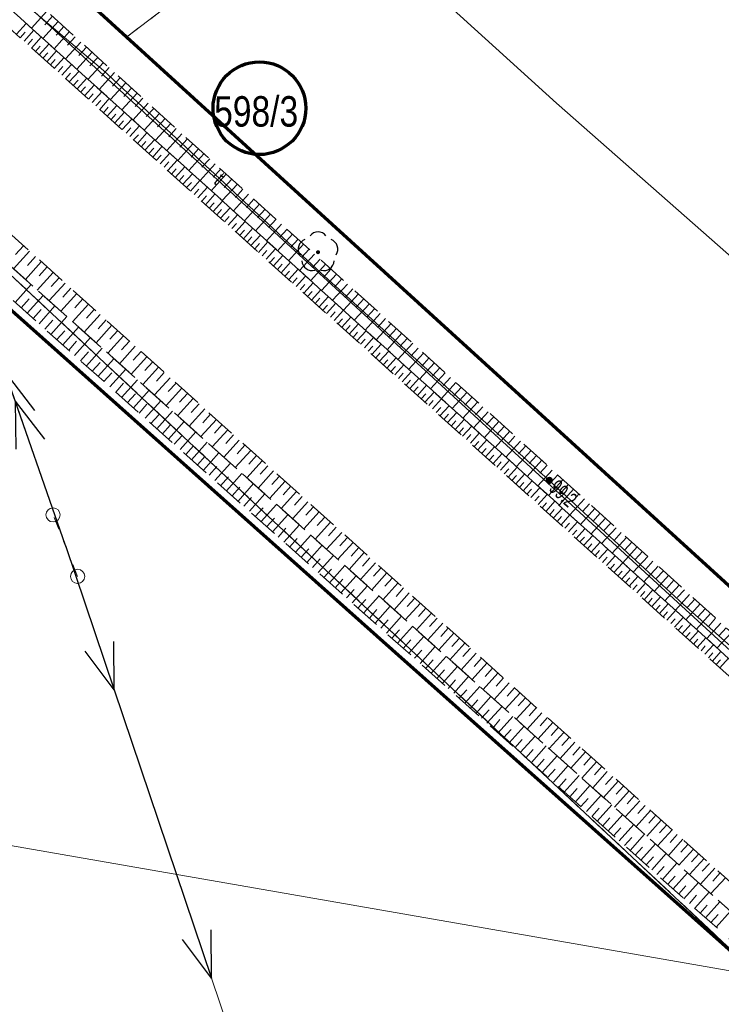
# Model space of a CAD drawing. Header units: inches. Extents: x 6497603 to 6502483, y 5925790 to 5934357.
# Tile 227 of 256: x 6500594 to 6500629, y 5927475 to 5927524. Entities that reach past the tile are written whole.
import ezdxf
from ezdxf.enums import TextEntityAlignment as Align

# ---------------------------------------------------------------- set-up
doc = ezdxf.new("R2010")
doc.units = ezdxf.units.IN
doc.header["$MEASUREMENT"] = 0
for name, pattern in [('1.5_0.75', [2.25, 1.5, -0.75]), ('219-1000', [0, 0]), ('egkk-1000', [3, 2.25, -0.75]), ('egug-1000', [1.5, 0.75, -0.75]), ('suep_nn_1000', [0, 0]), ('suep_sn_1000', [0, 0]), ('supp_1000', [1.25, 0.625, -0.625])]:
    doc.linetypes.add(name, pattern=pattern)
for name, color, linetype in [('000 Inne (niezydentyfikowane)', 7, 'Continuous'), ('211-numer działki ewidencyjnej', 7, 'Continuous'), ('217-kontur klasyfikacyjny', 7, 'Continuous'), ('218-kontur użytku gruntowego', 7, 'Continuous'), ('219-działka ewidencyjna', 7, 'Continuous'), ('drzewo liściaste', 7, 'Continuous'), ('przewód elektroenergetyczny niskiego napięcia', 7, 'Continuous'), ('przewód elektroenergetyczny średniego napięcia', 7, 'Continuous'), ('przewód telekomunikacyjny podziemny', 7, 'Continuous'), ('przewód telekomunikacyjny podziemny-Atr1', 7, 'Continuous'), ('rzędna', 7, 'Continuous'), ('rzędna-Atr2', 7, 'Continuous'), ('skarpa nieumocniona', 7, 'Continuous'), ('słup przewodów napowietrznych', 7, 'Continuous')]:
    doc.layers.add(name, color=color, linetype=linetype)
doc.styles.get("Standard").update_dxf_attribs({"font": 'arial.ttf'})

# ---------------------------------------------------------------- blocks, each defined once
blk = doc.blocks.new('OP021')
at = {"linetype": 'Continuous', "lineweight": 13}
h = blk.add_hatch(color=0, dxfattribs=at)
edge = h.paths.add_edge_path()
edge.add_arc((0, 0), 0.1, 0, 360)
at = {"color": 0, "linetype": 'Continuous', "lineweight": -3}
for centre, start, end in [((0, 0.5), 38.316, 141.684), ((-0.476, 0.154), 110.388, 213.756), ((0.476, 0.154), 326.244, 69.612), ((-0.294, -0.404), 182.272, 285.64), ((0.294, -0.404), 254.36, 357.728), ((0.294, -0.404), 254.36, 357.728)]:
    blk.add_arc(centre, 0.5, start, end, dxfattribs=at)
blk = doc.blocks.new('PW01')
at = {"linetype": 'Continuous', "lineweight": 13}
h = blk.add_hatch(color=0, dxfattribs=at)
edge = h.paths.add_edge_path()
edge.add_arc((0, 0), 0.18, 0, 360)
blk = doc.blocks.new('SM05')
at = {"color": 0, "linetype": 'Continuous', "lineweight": 13}
blk.add_circle((0, 0), 0.35, dxfattribs=at)
blk = doc.blocks.new('SUEP2')
at = {"color": 0, "linetype": 'Continuous'}
for p, q in [((7.54, 0), (5.29, 0.75)), ((9.04, 0), (6.79, 0.75)), ((25.54, 0), (23.29, 0.75)), ((27.04, 0), (24.79, 0.75)), ((0, 0), (9.04, 0)), ((7.54, 0), (5.29, -0.75)), ((9.04, 0), (6.79, -0.75)), ((9.04, 0), (27.04, 0)), ((25.54, 0), (23.29, -0.75)), ((27.04, 0), (24.79, -0.75))]:
    blk.add_line(p, q, dxfattribs=at)
blk = doc.blocks.new('SUEP1')
at = {"color": 0, "linetype": 'Continuous'}
for p, q in [((7.5, 0), (5.25, 0.75)), ((22.5, 0), (20.25, 0.75)), ((0, 0), (7.5, 0)), ((7.5, 0), (5.25, -0.75)), ((7.5, 0), (22.5, 0)), ((22.5, 0), (20.25, -0.75))]:
    blk.add_line(p, q, dxfattribs=at)

msp = doc.modelspace()

# ---------------------------------------------------------------- linework, layer by layer
at = {"color": 6, "lineweight": 70}
for points in [[(6500494.826, 5927598.211), (6500560.74, 5927539.05), (6500612.603, 5927492.811), (6500630.68, 5927476.72), (6500667.62, 5927440.55), (6500677.534, 5927432.625), (6500706.59, 5927409.4), (6500721.72, 5927394.9), (6500753.28, 5927365.845), (6500790.226, 5927332.542), (6500822.361, 5927303.419), (6500863.27, 5927266.18), (6500897.263, 5927237.25), (6500912.951, 5927223.905), (6500930.854, 5927202.204), (6500937.14, 5927194.57), (6500953.68, 5927174.48)], [(6500952.04, 5927199.71), (6500933.25, 5927220.44), (6500906.62, 5927244.38), (6500879.567, 5927269.432), (6500862.55, 5927285.19), (6500844.927, 5927300.799), (6500833.95, 5927309.97), (6500796.4, 5927343.759), (6500782.53, 5927356.24), (6500741.24, 5927394.46), (6500708.509, 5927424.526), (6500654.77, 5927472.65), (6500629.93, 5927495.28), (6500599.508, 5927522.988), (6500580.25, 5927540.53), (6500550.42, 5927567.09)]]:
    msp.add_lwpolyline(points, dxfattribs=at)
at = {"color": 5, "lineweight": 70}
msp.add_circle((6500606.062, 5927519.485), 2.284, dxfattribs=at)
at = {"layer": '000 Inne (niezydentyfikowane)', "color": 7, "linetype": 'Continuous', "lineweight": 18, "flags": 128}
for points in [[(6500595.58, 5927524.27), (6500594.82, 5927523.43)], [(6500595.86, 5927524.02), (6500595.48, 5927523.6)], [(6500594.08, 5927523.13), (6500594.57, 5927523.66)], [(6500596.14, 5927523.76), (6500595.38, 5927522.93)], [(6500596.42, 5927523.51), (6500596.04, 5927523.09)], [(6500594.27, 5927522.96), (6500594.51, 5927523.23)], [(6500594.46, 5927522.79), (6500594.94, 5927523.33)], [(6500594.64, 5927522.62), (6500594.88, 5927522.89)], [(6500594.83, 5927522.45), (6500595.31, 5927522.99)], [(6500596.7, 5927523.26), (6500595.94, 5927522.42)], [(6500596.98, 5927523), (6500596.6, 5927522.59)], [(6500595.02, 5927522.29), (6500595.26, 5927522.55)], [(6500595.2, 5927522.12), (6500595.68, 5927522.65)], [(6500597.26, 5927522.75), (6500596.5, 5927521.92)], [(6500597.53, 5927522.5), (6500597.16, 5927522.08)], [(6500595.39, 5927521.95), (6500595.63, 5927522.22)], [(6500595.58, 5927521.78), (6500596.06, 5927522.32)], [(6500595.95, 5927521.45), (6500596.43, 5927521.98)], [(6500597.81, 5927522.25), (6500597.06, 5927521.41)], [(6500598.09, 5927521.99), (6500597.71, 5927521.58)], [(6500595.76, 5927521.62), (6500596, 5927521.88)], [(6500596.14, 5927521.28), (6500596.37, 5927521.55)], [(6500596.32, 5927521.11), (6500596.8, 5927521.64)], [(6500598.37, 5927521.74), (6500597.61, 5927520.91)], [(6500598.65, 5927521.49), (6500598.27, 5927521.07)], [(6500596.51, 5927520.94), (6500596.75, 5927521.21)], [(6500596.69, 5927520.78), (6500597.17, 5927521.31)], [(6500597.07, 5927520.44), (6500597.55, 5927520.97)], [(6500598.92, 5927521.24), (6500598.17, 5927520.41)], [(6500599.2, 5927520.99), (6500598.82, 5927520.57)], [(6500596.88, 5927520.61), (6500597.12, 5927520.87)], [(6500597.25, 5927520.27), (6500597.49, 5927520.54)], [(6500597.44, 5927520.1), (6500597.92, 5927520.63)], [(6500599.48, 5927520.74), (6500598.72, 5927519.91)], [(6500599.75, 5927520.48), (6500599.38, 5927520.07)], [(6500597.63, 5927519.94), (6500597.87, 5927520.2)], [(6500597.81, 5927519.77), (6500598.29, 5927520.3)], [(6500598.19, 5927519.43), (6500598.66, 5927519.96)], [(6500600.03, 5927520.23), (6500599.28, 5927519.4)], [(6500600.31, 5927519.98), (6500599.93, 5927519.57)], [(6500598, 5927519.6), (6500598.24, 5927519.87)], [(6500598.37, 5927519.26), (6500598.61, 5927519.53)], [(6500598.56, 5927519.1), (6500599.03, 5927519.62)], [(6500600.58, 5927519.73), (6500599.83, 5927518.9)], [(6500600.86, 5927519.48), (6500600.48, 5927519.07)], [(6500598.75, 5927518.93), (6500598.98, 5927519.19)], [(6500598.93, 5927518.76), (6500599.41, 5927519.29)], [(6500601.13, 5927519.23), (6500600.38, 5927518.41)], [(6500599.12, 5927518.59), (6500599.36, 5927518.86)], [(6500599.3, 5927518.43), (6500599.78, 5927518.95)], [(6500599.49, 5927518.26), (6500599.73, 5927518.52)], [(6500599.68, 5927518.09), (6500600.15, 5927518.62)], [(6500601.69, 5927518.73), (6500600.94, 5927517.91)], [(6500601.41, 5927518.98), (6500601.03, 5927518.57)], [(6500599.86, 5927517.92), (6500600.1, 5927518.18)], [(6500600.05, 5927517.75), (6500600.52, 5927518.28)], [(6500602.24, 5927518.23), (6500601.49, 5927517.41)], [(6500601.96, 5927518.48), (6500601.59, 5927518.07)], [(6500600.24, 5927517.59), (6500600.47, 5927517.85)], [(6500600.42, 5927517.42), (6500600.9, 5927517.94)], [(6500600.8, 5927517.08), (6500601.27, 5927517.61)], [(6500602.78, 5927517.73), (6500602.04, 5927516.91)], [(6500602.51, 5927517.98), (6500602.14, 5927517.57)], [(6500600.61, 5927517.25), (6500600.85, 5927517.51)], [(6500600.98, 5927516.91), (6500601.22, 5927517.18)], [(6500601.17, 5927516.75), (6500601.64, 5927517.27)], [(6500603.33, 5927517.24), (6500602.59, 5927516.41)], [(6500603.06, 5927517.48), (6500602.69, 5927517.07)], [(6500601.36, 5927516.58), (6500601.59, 5927516.84)], [(6500601.54, 5927516.41), (6500602.01, 5927516.93)], [(6500601.91, 5927516.07), (6500602.38, 5927516.6)], [(6500603.88, 5927516.74), (6500603.14, 5927515.92)], [(6500603.61, 5927516.99), (6500603.23, 5927516.58)], [(6500601.73, 5927516.24), (6500601.96, 5927516.5)], [(6500602.1, 5927515.91), (6500602.34, 5927516.17)], [(6500602.29, 5927515.74), (6500602.76, 5927516.26)], [(6500604.43, 5927516.24), (6500603.68, 5927515.42)], [(6500604.16, 5927516.49), (6500603.78, 5927516.08)], [(6500602.47, 5927515.57), (6500602.71, 5927515.83)], [(6500602.66, 5927515.4), (6500603.13, 5927515.92)], [(6500603.03, 5927515.07), (6500603.5, 5927515.59)], [(6500604.98, 5927515.75), (6500604.23, 5927514.93)], [(6500604.7, 5927515.99), (6500604.33, 5927515.58)], [(6500602.85, 5927515.24), (6500603.08, 5927515.5)], [(6500603.22, 5927514.9), (6500603.45, 5927515.16)], [(6500603.41, 5927514.73), (6500603.87, 5927515.25)], [(6500605.52, 5927515.25), (6500604.78, 5927514.43)], [(6500605.25, 5927515.5), (6500604.88, 5927515.09)], [(6500603.59, 5927514.56), (6500603.83, 5927514.82)], [(6500603.78, 5927514.4), (6500604.25, 5927514.91)], [(6500606.07, 5927514.76), (6500605.33, 5927513.94)], [(6500605.79, 5927515), (6500605.42, 5927514.59)], [(6500603.97, 5927514.23), (6500604.2, 5927514.49)], [(6500604.15, 5927514.06), (6500604.62, 5927514.58)], [(6500604.34, 5927513.89), (6500604.57, 5927514.15)], [(6500604.52, 5927513.72), (6500604.99, 5927514.24)], [(6500606.61, 5927514.26), (6500605.87, 5927513.45)], [(6500606.34, 5927514.51), (6500605.97, 5927514.1)], [(6500604.71, 5927513.56), (6500604.94, 5927513.81)], [(6500604.9, 5927513.39), (6500605.36, 5927513.91)], [(6500607.15, 5927513.77), (6500606.41, 5927512.95)], [(6500606.88, 5927514.01), (6500606.51, 5927513.61)], [(6500605.08, 5927513.22), (6500605.32, 5927513.48)], [(6500605.27, 5927513.05), (6500605.73, 5927513.57)], [(6500605.64, 5927512.72), (6500606.11, 5927513.23)], [(6500607.7, 5927513.28), (6500606.96, 5927512.46)], [(6500607.43, 5927513.52), (6500607.06, 5927513.12)], [(6500594.44, 5927512.71), (6500594.04, 5927512.27)], [(6500605.46, 5927512.89), (6500605.69, 5927513.14)], [(6500605.83, 5927512.55), (6500606.06, 5927512.81)], [(6500606.02, 5927512.38), (6500606.48, 5927512.9)], [(6500608.24, 5927512.78), (6500607.5, 5927511.97)], [(6500607.97, 5927513.03), (6500607.6, 5927512.62)], [(6500594.73, 5927512.44), (6500593.94, 5927511.57)], [(6500606.2, 5927512.21), (6500606.43, 5927512.47)], [(6500606.39, 5927512.05), (6500606.85, 5927512.56)], [(6500606.76, 5927511.71), (6500607.22, 5927512.22)], [(6500608.78, 5927512.29), (6500608.04, 5927511.48)], [(6500608.51, 5927512.54), (6500608.14, 5927512.13)], [(6500595.31, 5927511.92), (6500594.53, 5927511.05)], [(6500595.02, 5927512.18), (6500594.63, 5927511.74)], [(6500606.58, 5927511.88), (6500606.81, 5927512.13)], [(6500606.95, 5927511.54), (6500607.18, 5927511.8)], [(6500607.13, 5927511.37), (6500607.6, 5927511.89)], [(6500609.32, 5927511.8), (6500608.59, 5927510.99)], [(6500609.05, 5927512.05), (6500608.68, 5927511.64)], [(6500595.9, 5927511.39), (6500595.11, 5927510.52)], [(6500595.6, 5927511.66), (6500595.21, 5927511.22)], [(6500607.32, 5927511.21), (6500607.55, 5927511.46)], [(6500607.51, 5927511.04), (6500607.97, 5927511.55)], [(6500609.86, 5927511.31), (6500609.13, 5927510.5)], [(6500609.59, 5927511.56), (6500609.22, 5927511.15)], [(6500594.03, 5927509.91), (6500594.81, 5927510.79)], [(6500596.48, 5927510.87), (6500595.69, 5927510)], [(6500596.19, 5927511.13), (6500595.79, 5927510.7)], [(6500607.69, 5927510.87), (6500607.92, 5927511.13)], [(6500607.88, 5927510.7), (6500608.34, 5927511.21)], [(6500608.07, 5927510.53), (6500608.3, 5927510.79)], [(6500608.25, 5927510.37), (6500608.71, 5927510.88)], [(6500610.4, 5927510.82), (6500609.67, 5927510.02)], [(6500610.13, 5927511.07), (6500609.76, 5927510.66)], [(6500594.61, 5927509.39), (6500595.4, 5927510.26)], [(6500597.06, 5927510.35), (6500596.27, 5927509.48)], [(6500596.77, 5927510.61), (6500596.37, 5927510.17)], [(6500608.44, 5927510.2), (6500608.67, 5927510.45)], [(6500608.63, 5927510.03), (6500609.09, 5927510.54)], [(6500610.94, 5927510.33), (6500610.21, 5927509.53)], [(6500610.67, 5927510.58), (6500610.3, 5927510.17)], [(6500594.32, 5927509.65), (6500594.71, 5927510.09)], [(6500597.64, 5927509.83), (6500596.85, 5927508.96)], [(6500597.35, 5927510.09), (6500596.96, 5927509.65)], [(6500608.81, 5927509.86), (6500609.04, 5927510.12)], [(6500609, 5927509.7), (6500609.46, 5927510.2)], [(6500609.19, 5927509.53), (6500609.41, 5927509.78)], [(6500609.37, 5927509.36), (6500609.83, 5927509.87)], [(6500611.48, 5927509.85), (6500610.74, 5927509.04)], [(6500611.21, 5927510.09), (6500610.84, 5927509.69)], [(6500594.91, 5927509.12), (6500595.3, 5927509.56)], [(6500595.2, 5927508.86), (6500595.98, 5927509.74)], [(6500598.21, 5927509.31), (6500597.43, 5927508.44)], [(6500597.92, 5927509.57), (6500597.53, 5927509.13)], [(6500609.56, 5927509.19), (6500609.79, 5927509.45)], [(6500609.74, 5927509.02), (6500610.2, 5927509.53)], [(6500612.01, 5927509.36), (6500611.28, 5927508.55)], [(6500611.74, 5927509.6), (6500611.38, 5927509.2)], [(6500595.49, 5927508.6), (6500595.88, 5927509.04)], [(6500595.78, 5927508.34), (6500596.57, 5927509.22)], [(6500598.79, 5927508.79), (6500598.01, 5927507.92)], [(6500598.5, 5927509.05), (6500598.11, 5927508.61)], [(6500609.93, 5927508.86), (6500610.16, 5927509.11)], [(6500610.12, 5927508.69), (6500610.57, 5927509.19)], [(6500610.49, 5927508.35), (6500610.95, 5927508.86)], [(6500612.55, 5927508.87), (6500611.82, 5927508.07)], [(6500612.28, 5927509.12), (6500611.92, 5927508.71)], [(6500596.08, 5927508.08), (6500596.47, 5927508.52)], [(6500596.37, 5927507.82), (6500597.15, 5927508.7)], [(6500599.08, 5927508.53), (6500598.69, 5927508.1)], [(6500610.3, 5927508.52), (6500610.53, 5927508.77)], [(6500610.68, 5927508.18), (6500610.9, 5927508.44)], [(6500610.86, 5927508.02), (6500611.32, 5927508.52)], [(6500613.08, 5927508.39), (6500612.36, 5927507.58)], [(6500612.82, 5927508.63), (6500612.45, 5927508.23)], [(6500596.66, 5927507.56), (6500597.05, 5927508)], [(6500596.95, 5927507.3), (6500597.73, 5927508.18)], [(6500599.37, 5927508.27), (6500598.59, 5927507.41)], [(6500599.65, 5927508.01), (6500599.27, 5927507.58)], [(6500611.05, 5927507.85), (6500611.28, 5927508.1)], [(6500611.24, 5927507.68), (6500611.69, 5927508.19)], [(6500611.61, 5927507.34), (6500612.06, 5927507.85)], [(6500613.62, 5927507.9), (6500612.89, 5927507.1)], [(6500613.35, 5927508.14), (6500612.99, 5927507.74)], [(6500597.24, 5927507.04), (6500597.63, 5927507.48)], [(6500597.53, 5927506.78), (6500598.31, 5927507.66)], [(6500599.94, 5927507.75), (6500599.17, 5927506.89)], [(6500600.23, 5927507.49), (6500599.84, 5927507.06)], [(6500611.42, 5927507.51), (6500611.65, 5927507.76)], [(6500611.8, 5927507.18), (6500612.02, 5927507.43)], [(6500611.98, 5927507.01), (6500612.44, 5927507.51)], [(6500614.15, 5927507.42), (6500613.43, 5927506.62)], [(6500613.89, 5927507.66), (6500613.52, 5927507.26)], [(6500597.82, 5927506.52), (6500598.21, 5927506.96)], [(6500598.11, 5927506.27), (6500598.89, 5927507.14)], [(6500600.52, 5927507.23), (6500599.74, 5927506.37)], [(6500600.8, 5927506.98), (6500600.42, 5927506.55)], [(6500612.17, 5927506.84), (6500612.4, 5927507.09)], [(6500612.35, 5927506.67), (6500612.81, 5927507.18)], [(6500614.69, 5927506.93), (6500613.96, 5927506.13)], [(6500614.42, 5927507.17), (6500614.06, 5927506.77)], [(6500598.4, 5927506.01), (6500598.79, 5927506.44)], [(6500598.69, 5927505.75), (6500599.47, 5927506.62)], [(6500601.09, 5927506.72), (6500600.32, 5927505.86)], [(6500601.37, 5927506.46), (6500600.99, 5927506.03)], [(6500612.54, 5927506.51), (6500612.77, 5927506.76)], [(6500612.73, 5927506.34), (6500613.18, 5927506.84)], [(6500612.91, 5927506.17), (6500613.14, 5927506.42)], [(6500613.1, 5927506), (6500613.55, 5927506.5)], [(6500615.22, 5927506.45), (6500614.49, 5927505.65)], [(6500614.95, 5927506.69), (6500614.59, 5927506.29)], [(6500598.98, 5927505.49), (6500599.37, 5927505.93)], [(6500599.27, 5927505.23), (6500600.05, 5927506.1)], [(6500601.66, 5927506.2), (6500600.89, 5927505.35)], [(6500601.95, 5927505.94), (6500601.56, 5927505.52)], [(6500613.29, 5927505.83), (6500613.51, 5927506.08)], [(6500613.47, 5927505.67), (6500613.92, 5927506.17)], [(6500615.75, 5927505.97), (6500615.03, 5927505.17)], [(6500615.48, 5927506.21), (6500615.12, 5927505.81)], [(6500599.56, 5927504.98), (6500599.95, 5927505.41)], [(6500599.85, 5927504.72), (6500600.62, 5927505.58)], [(6500602.23, 5927505.69), (6500601.46, 5927504.83)], [(6500602.52, 5927505.43), (6500602.13, 5927505)], [(6500613.66, 5927505.5), (6500613.89, 5927505.75)], [(6500613.85, 5927505.33), (6500614.3, 5927505.83)], [(6500614.03, 5927505.16), (6500614.26, 5927505.41)], [(6500614.22, 5927504.99), (6500614.67, 5927505.49)], [(6500616.28, 5927505.48), (6500615.56, 5927504.69)], [(6500616.02, 5927505.73), (6500615.65, 5927505.33)], [(6500600.43, 5927504.2), (6500601.2, 5927505.07)], [(6500602.8, 5927505.17), (6500602.03, 5927504.32)], [(6500603.09, 5927504.92), (6500602.7, 5927504.49)], [(6500614.41, 5927504.83), (6500614.63, 5927505.08)], [(6500614.59, 5927504.66), (6500615.04, 5927505.16)], [(6500616.81, 5927505), (6500616.09, 5927504.21)], [(6500616.55, 5927505.24), (6500616.19, 5927504.85)], [(6500600.14, 5927504.46), (6500600.52, 5927504.89)], [(6500601, 5927503.69), (6500601.77, 5927504.55)], [(6500603.37, 5927504.66), (6500602.6, 5927503.81)], [(6500614.78, 5927504.49), (6500615, 5927504.74)], [(6500614.96, 5927504.32), (6500615.41, 5927504.82)], [(6500615.34, 5927503.99), (6500615.79, 5927504.48)], [(6500617.34, 5927504.52), (6500616.62, 5927503.73)], [(6500617.08, 5927504.76), (6500616.72, 5927504.37)], [(6500600.71, 5927503.95), (6500601.1, 5927504.38)], [(6500601.58, 5927503.18), (6500602.35, 5927504.04)], [(6500603.94, 5927504.15), (6500603.17, 5927503.3)], [(6500603.65, 5927504.41), (6500603.27, 5927503.98)], [(6500615.15, 5927504.15), (6500615.38, 5927504.4)], [(6500615.52, 5927503.82), (6500615.75, 5927504.07)], [(6500615.71, 5927503.65), (6500616.16, 5927504.15)], [(6500617.87, 5927504.04), (6500617.15, 5927503.25)], [(6500617.61, 5927504.28), (6500617.25, 5927503.89)], [(6500601.29, 5927503.43), (6500601.67, 5927503.87)], [(6500602.15, 5927502.67), (6500602.92, 5927503.53)], [(6500604.51, 5927503.64), (6500603.74, 5927502.79)], [(6500604.22, 5927503.89), (6500603.84, 5927503.47)], [(6500615.9, 5927503.48), (6500616.12, 5927503.73)], [(6500616.08, 5927503.32), (6500616.53, 5927503.81)], [(6500616.46, 5927502.98), (6500616.9, 5927503.47)], [(6500618.4, 5927503.56), (6500617.68, 5927502.77)], [(6500618.13, 5927503.8), (6500617.77, 5927503.41)], [(6500601.86, 5927502.92), (6500602.25, 5927503.35)], [(6500602.72, 5927502.16), (6500603.49, 5927503.02)], [(6500605.07, 5927503.13), (6500604.31, 5927502.28)], [(6500604.79, 5927503.38), (6500604.41, 5927502.96)], [(6500616.27, 5927503.15), (6500616.49, 5927503.4)], [(6500616.64, 5927502.81), (6500616.87, 5927503.06)], [(6500616.83, 5927502.64), (6500617.27, 5927503.14)], [(6500618.93, 5927503.08), (6500618.21, 5927502.29)], [(6500618.66, 5927503.32), (6500618.3, 5927502.93)], [(6500602.44, 5927502.41), (6500602.82, 5927502.84)], [(6500603.3, 5927501.65), (6500604.06, 5927502.5)], [(6500605.64, 5927502.62), (6500604.87, 5927501.77)], [(6500605.35, 5927502.88), (6500604.97, 5927502.45)], [(6500617.02, 5927502.48), (6500617.24, 5927502.72)], [(6500617.2, 5927502.31), (6500617.65, 5927502.8)], [(6500619.45, 5927502.61), (6500618.74, 5927501.82)], [(6500619.19, 5927502.85), (6500618.83, 5927502.45)], [(6500603.01, 5927501.9), (6500603.39, 5927502.33)], [(6500606.2, 5927502.11), (6500605.44, 5927501.27)], [(6500605.92, 5927502.37), (6500605.54, 5927501.94)], [(6500617.39, 5927502.14), (6500617.61, 5927502.39)], [(6500617.58, 5927501.97), (6500618.02, 5927502.47)], [(6500617.76, 5927501.8), (6500617.98, 5927502.05)], [(6500617.95, 5927501.64), (6500618.39, 5927502.13)], [(6500619.98, 5927502.13), (6500619.26, 5927501.34)], [(6500619.72, 5927502.37), (6500619.36, 5927501.97)], [(6500603.58, 5927501.39), (6500603.96, 5927501.82)], [(6500603.87, 5927501.14), (6500604.63, 5927501.99)], [(6500606.76, 5927501.61), (6500606, 5927500.76)], [(6500606.48, 5927501.86), (6500606.1, 5927501.44)], [(6500618.13, 5927501.47), (6500618.36, 5927501.71)], [(6500618.32, 5927501.3), (6500618.76, 5927501.79)], [(6500620.5, 5927501.65), (6500619.79, 5927500.87)], [(6500620.24, 5927501.89), (6500619.88, 5927501.5)], [(6500604.15, 5927500.88), (6500604.53, 5927501.31)], [(6500604.44, 5927500.63), (6500605.2, 5927501.48)], [(6500607.33, 5927501.1), (6500606.57, 5927500.26)], [(6500607.05, 5927501.35), (6500606.67, 5927500.93)], [(6500618.51, 5927501.13), (6500618.73, 5927501.38)], [(6500618.69, 5927500.96), (6500619.14, 5927501.46)], [(6500618.88, 5927500.8), (6500619.1, 5927501.04)], [(6500619.07, 5927500.63), (6500619.51, 5927501.12)], [(6500621.03, 5927501.18), (6500620.31, 5927500.39)], [(6500620.77, 5927501.41), (6500620.41, 5927501.02)], [(6500604.72, 5927500.38), (6500605.1, 5927500.8)], [(6500605.01, 5927500.12), (6500605.77, 5927500.98)], [(6500607.89, 5927500.59), (6500607.13, 5927499.75)], [(6500607.61, 5927500.85), (6500607.23, 5927500.43)], [(6500619.25, 5927500.46), (6500619.47, 5927500.71)], [(6500619.44, 5927500.29), (6500619.88, 5927500.78)], [(6500621.55, 5927500.7), (6500620.84, 5927499.92)], [(6500621.29, 5927500.94), (6500620.93, 5927500.55)], [(6500605.29, 5927499.87), (6500605.67, 5927500.29)], [(6500605.57, 5927499.62), (6500606.33, 5927500.47)], [(6500608.45, 5927500.09), (6500607.69, 5927499.25)], [(6500608.17, 5927500.34), (6500607.79, 5927499.92)], [(6500619.63, 5927500.13), (6500619.85, 5927500.37)], [(6500619.81, 5927499.96), (6500620.25, 5927500.45)], [(6500620.19, 5927499.62), (6500620.63, 5927500.11)], [(6500622.08, 5927500.23), (6500621.36, 5927499.44)], [(6500621.81, 5927500.46), (6500621.46, 5927500.07)], [(6500605.86, 5927499.36), (6500606.24, 5927499.79)], [(6500606.14, 5927499.11), (6500606.9, 5927499.96)], [(6500609.01, 5927499.59), (6500608.25, 5927498.75)], [(6500608.73, 5927499.84), (6500608.35, 5927499.42)], [(6500620, 5927499.79), (6500620.22, 5927500.03)], [(6500620.37, 5927499.45), (6500620.59, 5927499.7)], [(6500620.56, 5927499.29), (6500621, 5927499.77)], [(6500622.6, 5927499.75), (6500621.89, 5927498.97)], [(6500622.34, 5927499.99), (6500621.98, 5927499.6)], [(6500606.42, 5927498.86), (6500606.8, 5927499.28)], [(6500606.71, 5927498.61), (6500607.46, 5927499.45)], [(6500609.29, 5927499.33), (6500608.91, 5927498.92)], [(6500620.74, 5927499.12), (6500620.96, 5927499.36)], [(6500620.93, 5927498.95), (6500621.37, 5927499.44)], [(6500621.3, 5927498.61), (6500621.74, 5927499.1)], [(6500623.12, 5927499.28), (6500622.41, 5927498.5)], [(6500622.86, 5927499.52), (6500622.5, 5927499.12)], [(6500606.99, 5927498.35), (6500607.37, 5927498.78)], [(6500607.27, 5927498.1), (6500608.03, 5927498.95)], [(6500609.57, 5927499.08), (6500608.81, 5927498.25)], [(6500609.84, 5927498.83), (6500609.47, 5927498.41)], [(6500621.12, 5927498.78), (6500621.34, 5927499.03)], [(6500621.49, 5927498.45), (6500621.71, 5927498.69)], [(6500621.68, 5927498.28), (6500622.11, 5927498.76)], [(6500623.64, 5927498.81), (6500622.93, 5927498.03)], [(6500623.38, 5927499.04), (6500623.03, 5927498.65)], [(6500607.55, 5927497.85), (6500607.93, 5927498.27)], [(6500607.84, 5927497.6), (6500608.59, 5927498.44)], [(6500610.12, 5927498.58), (6500609.37, 5927497.75)], [(6500610.4, 5927498.33), (6500610.03, 5927497.91)], [(6500621.86, 5927498.11), (6500622.08, 5927498.35)], [(6500622.05, 5927497.94), (6500622.49, 5927498.43)], [(6500624.16, 5927498.33), (6500623.45, 5927497.55)], [(6500623.9, 5927498.57), (6500623.55, 5927498.18)], [(6500608.12, 5927497.35), (6500608.5, 5927497.77)], [(6500608.4, 5927497.1), (6500609.15, 5927497.94)], [(6500610.68, 5927498.08), (6500609.93, 5927497.25)], [(6500610.96, 5927497.83), (6500610.58, 5927497.41)], [(6500622.24, 5927497.77), (6500622.45, 5927498.02)], [(6500622.42, 5927497.61), (6500622.86, 5927498.09)], [(6500622.61, 5927497.44), (6500622.83, 5927497.68)], [(6500622.8, 5927497.27), (6500623.23, 5927497.75)], [(6500624.68, 5927497.86), (6500623.97, 5927497.08)], [(6500624.42, 5927498.1), (6500624.07, 5927497.71)], [(6500624.94, 5927497.63), (6500624.59, 5927497.24)], [(6500608.68, 5927496.85), (6500609.06, 5927497.27)], [(6500608.96, 5927496.6), (6500609.71, 5927497.44)], [(6500611.23, 5927497.58), (6500610.49, 5927496.75)], [(6500611.51, 5927497.33), (6500611.14, 5927496.91)], [(6500622.98, 5927497.1), (6500623.2, 5927497.35)], [(6500623.17, 5927496.94), (6500623.6, 5927497.42)], [(6500625.2, 5927497.39), (6500624.49, 5927496.61)], [(6500625.46, 5927497.16), (6500625.11, 5927496.77)], [(6500609.24, 5927496.35), (6500609.62, 5927496.77)], [(6500609.52, 5927496.09), (6500610.27, 5927496.94)], [(6500611.79, 5927497.08), (6500611.04, 5927496.25)], [(6500612.07, 5927496.83), (6500611.69, 5927496.42)], [(6500623.35, 5927496.77), (6500623.57, 5927497.01)], [(6500623.54, 5927496.6), (6500623.98, 5927497.08)], [(6500623.73, 5927496.43), (6500623.94, 5927496.67)], [(6500623.91, 5927496.26), (6500624.35, 5927496.75)], [(6500625.72, 5927496.92), (6500625.01, 5927496.14)], [(6500625.98, 5927496.69), (6500625.62, 5927496.3)], [(6500609.8, 5927495.85), (6500610.18, 5927496.27)], [(6500610.08, 5927495.6), (6500610.83, 5927496.44)], [(6500612.34, 5927496.58), (6500611.6, 5927495.75)], [(6500612.62, 5927496.33), (6500612.25, 5927495.92)], [(6500624.1, 5927496.1), (6500624.32, 5927496.34)], [(6500624.29, 5927495.93), (6500624.72, 5927496.41)], [(6500626.23, 5927496.45), (6500625.53, 5927495.68)], [(6500626.49, 5927496.22), (6500626.14, 5927495.83)], [(6500610.36, 5927495.35), (6500610.74, 5927495.77)], [(6500610.64, 5927495.1), (6500611.39, 5927495.94)], [(6500612.89, 5927496.08), (6500612.15, 5927495.26)], [(6500613.17, 5927495.84), (6500612.8, 5927495.42)], [(6500624.47, 5927495.76), (6500624.69, 5927496)], [(6500624.66, 5927495.59), (6500625.09, 5927496.07)], [(6500625.03, 5927495.26), (6500625.46, 5927495.74)], [(6500626.75, 5927495.98), (6500626.05, 5927495.21)], [(6500627.01, 5927495.75), (6500626.66, 5927495.36)], [(6500610.92, 5927494.85), (6500611.3, 5927495.27)], [(6500611.2, 5927494.6), (6500611.95, 5927495.44)], [(6500613.45, 5927495.59), (6500612.7, 5927494.76)], [(6500613.72, 5927495.34), (6500613.35, 5927494.93)], [(6500624.85, 5927495.42), (6500625.06, 5927495.66)], [(6500625.22, 5927495.09), (6500625.43, 5927495.33)], [(6500625.41, 5927494.92), (6500625.84, 5927495.4)], [(6500627.27, 5927495.51), (6500626.57, 5927494.74)], [(6500627.53, 5927495.28), (6500627.17, 5927494.89)], [(6500611.48, 5927494.35), (6500611.85, 5927494.77)], [(6500611.76, 5927494.1), (6500612.51, 5927494.94)], [(6500614, 5927495.09), (6500613.25, 5927494.27)], [(6500614.27, 5927494.84), (6500613.9, 5927494.43)], [(6500625.59, 5927494.75), (6500625.81, 5927494.99)], [(6500625.78, 5927494.58), (6500626.21, 5927495.06)], [(6500626.15, 5927494.25), (6500626.58, 5927494.73)], [(6500627.78, 5927495.05), (6500627.08, 5927494.27)], [(6500628.04, 5927494.81), (6500627.69, 5927494.43)], [(6500612.04, 5927493.85), (6500612.41, 5927494.27)], [(6500612.32, 5927493.61), (6500613.06, 5927494.44)], [(6500614.55, 5927494.6), (6500613.81, 5927493.77)], [(6500614.82, 5927494.35), (6500614.45, 5927493.94)], [(6500625.96, 5927494.42), (6500626.18, 5927494.66)], [(6500626.34, 5927494.08), (6500626.55, 5927494.32)], [(6500626.52, 5927493.91), (6500626.95, 5927494.39)], [(6500628.3, 5927494.58), (6500627.6, 5927493.81)], [(6500628.55, 5927494.35), (6500628.21, 5927493.96)], [(6500612.59, 5927493.36), (6500612.97, 5927493.78)], [(6500612.87, 5927493.11), (6500613.61, 5927493.94)], [(6500615.1, 5927494.1), (6500614.36, 5927493.28)], [(6500615.37, 5927493.86), (6500615, 5927493.45)], [(6500626.71, 5927493.75), (6500626.92, 5927493.98)], [(6500626.9, 5927493.58), (6500627.33, 5927494.05)], [(6500628.81, 5927494.11), (6500628.11, 5927493.34)], [(6500629.07, 5927493.88), (6500628.72, 5927493.49)], [(6500613.15, 5927492.86), (6500613.52, 5927493.28)], [(6500613.43, 5927492.62), (6500614.17, 5927493.45)], [(6500615.64, 5927493.61), (6500614.9, 5927492.79)], [(6500615.92, 5927493.36), (6500615.55, 5927492.95)], [(6500627.08, 5927493.41), (6500627.3, 5927493.65)], [(6500627.27, 5927493.24), (6500627.7, 5927493.72)], [(6500627.46, 5927493.07), (6500627.67, 5927493.31)], [(6500627.64, 5927492.91), (6500628.07, 5927493.38)], [(6500629.33, 5927493.65), (6500628.63, 5927492.88)], [(6500613.7, 5927492.37), (6500614.07, 5927492.78)], [(6500613.98, 5927492.12), (6500614.72, 5927492.95)], [(6500616.19, 5927493.12), (6500615.45, 5927492.3)], [(6500616.46, 5927492.87), (6500616.09, 5927492.46)], [(6500627.83, 5927492.74), (6500628.04, 5927492.98)], [(6500628.02, 5927492.57), (6500628.44, 5927493.04)], [(6500614.26, 5927491.88), (6500614.63, 5927492.29)], [(6500614.53, 5927491.63), (6500615.27, 5927492.46)], [(6500616.74, 5927492.63), (6500616, 5927491.81)], [(6500617.01, 5927492.38), (6500616.64, 5927491.97)], [(6500628.2, 5927492.4), (6500628.42, 5927492.64)], [(6500628.39, 5927492.23), (6500628.81, 5927492.71)], [(6500628.57, 5927492.07), (6500628.79, 5927492.3)], [(6500628.76, 5927491.9), (6500629.19, 5927492.37)], [(6500615.09, 5927491.14), (6500615.82, 5927491.97)], [(6500617.28, 5927492.13), (6500616.55, 5927491.32)], [(6500617.55, 5927491.89), (6500617.19, 5927491.48)], [(6500614.81, 5927491.38), (6500615.18, 5927491.8)], [(6500615.64, 5927490.65), (6500616.37, 5927491.47)], [(6500617.82, 5927491.64), (6500617.09, 5927490.83)], [(6500618.1, 5927491.4), (6500617.73, 5927490.99)], [(6500615.36, 5927490.89), (6500615.73, 5927491.31)], [(6500616.19, 5927490.16), (6500616.92, 5927490.98)], [(6500618.37, 5927491.16), (6500617.63, 5927490.34)], [(6500618.64, 5927490.91), (6500618.27, 5927490.51)], [(6500615.91, 5927490.4), (6500616.28, 5927490.81)], [(6500616.74, 5927489.67), (6500617.47, 5927490.49)], [(6500618.91, 5927490.67), (6500618.18, 5927489.86)], [(6500619.18, 5927490.42), (6500618.81, 5927490.02)], [(6500616.46, 5927489.91), (6500616.83, 5927490.32)], [(6500617.28, 5927489.18), (6500618.02, 5927490)], [(6500619.45, 5927490.18), (6500618.72, 5927489.37)], [(6500619.72, 5927489.94), (6500619.36, 5927489.53)], [(6500617.01, 5927489.42), (6500617.38, 5927489.83)], [(6500617.83, 5927488.69), (6500618.56, 5927489.51)], [(6500619.99, 5927489.69), (6500619.26, 5927488.88)], [(6500620.26, 5927489.45), (6500619.9, 5927489.05)], [(6500617.56, 5927488.93), (6500617.92, 5927489.35)], [(6500618.38, 5927488.2), (6500619.11, 5927489.02)], [(6500620.53, 5927489.21), (6500619.8, 5927488.4)], [(6500620.8, 5927488.97), (6500620.44, 5927488.56)], [(6500618.1, 5927488.45), (6500618.47, 5927488.86)], [(6500618.92, 5927487.72), (6500619.65, 5927488.54)], [(6500621.07, 5927488.72), (6500620.34, 5927487.92)], [(6500621.34, 5927488.48), (6500620.97, 5927488.08)], [(6500618.65, 5927487.96), (6500619.01, 5927488.37)], [(6500619.47, 5927487.23), (6500620.19, 5927488.05)], [(6500621.61, 5927488.24), (6500620.88, 5927487.43)], [(6500621.87, 5927488), (6500621.51, 5927487.6)], [(6500619.19, 5927487.47), (6500619.56, 5927487.88)], [(6500620.01, 5927486.75), (6500620.74, 5927487.56)], [(6500622.14, 5927487.76), (6500621.42, 5927486.95)], [(6500622.41, 5927487.51), (6500622.05, 5927487.11)], [(6500619.74, 5927486.99), (6500620.1, 5927487.4)], [(6500620.55, 5927486.26), (6500621.28, 5927487.08)], [(6500622.68, 5927487.27), (6500621.96, 5927486.47)], [(6500622.94, 5927487.03), (6500622.58, 5927486.63)], [(6500620.28, 5927486.51), (6500620.64, 5927486.91)], [(6500621.09, 5927485.78), (6500621.82, 5927486.59)], [(6500623.21, 5927486.79), (6500622.49, 5927485.99)], [(6500623.48, 5927486.55), (6500623.12, 5927486.15)], [(6500620.82, 5927486.02), (6500621.19, 5927486.43)], [(6500621.64, 5927485.3), (6500622.36, 5927486.11)], [(6500623.75, 5927486.31), (6500623.03, 5927485.51)], [(6500624.01, 5927486.07), (6500623.65, 5927485.67)], [(6500621.37, 5927485.54), (6500621.73, 5927485.95)], [(6500622.18, 5927484.82), (6500622.9, 5927485.63)], [(6500624.28, 5927485.83), (6500623.56, 5927485.03)], [(6500624.54, 5927485.59), (6500624.19, 5927485.19)], [(6500621.91, 5927485.06), (6500622.27, 5927485.46)], [(6500622.71, 5927484.34), (6500623.43, 5927485.15)], [(6500624.81, 5927485.35), (6500624.09, 5927484.56)], [(6500625.08, 5927485.11), (6500624.72, 5927484.72)], [(6500622.45, 5927484.58), (6500622.81, 5927484.98)], [(6500623.25, 5927483.86), (6500623.97, 5927484.67)], [(6500625.34, 5927484.87), (6500624.63, 5927484.08)], [(6500625.61, 5927484.64), (6500625.25, 5927484.24)], [(6500622.98, 5927484.1), (6500623.34, 5927484.5)], [(6500623.79, 5927483.38), (6500624.51, 5927484.18)], [(6500625.87, 5927484.4), (6500625.16, 5927483.6)], [(6500626.14, 5927484.16), (6500625.78, 5927483.76)], [(6500623.52, 5927483.62), (6500623.88, 5927484.02)], [(6500624.33, 5927482.9), (6500625.04, 5927483.71)], [(6500626.4, 5927483.92), (6500625.69, 5927483.13)], [(6500626.66, 5927483.68), (6500626.31, 5927483.29)], [(6500624.06, 5927483.14), (6500624.42, 5927483.54)], [(6500624.86, 5927482.42), (6500625.58, 5927483.23)], [(6500626.93, 5927483.45), (6500626.22, 5927482.65)], [(6500627.19, 5927483.21), (6500626.84, 5927482.81)], [(6500624.59, 5927482.66), (6500624.95, 5927483.06)], [(6500625.13, 5927482.19), (6500625.49, 5927482.59)], [(6500625.4, 5927481.95), (6500626.11, 5927482.75)], [(6500627.46, 5927482.97), (6500626.74, 5927482.18)], [(6500627.72, 5927482.73), (6500627.36, 5927482.34)], [(6500625.66, 5927481.71), (6500626.02, 5927482.11)], [(6500625.93, 5927481.47), (6500626.64, 5927482.27)], [(6500627.98, 5927482.5), (6500627.27, 5927481.71)], [(6500628.24, 5927482.26), (6500627.89, 5927481.87)], [(6500626.2, 5927481.24), (6500626.55, 5927481.63)], [(6500626.46, 5927481), (6500627.17, 5927481.8)], [(6500628.51, 5927482.02), (6500627.8, 5927481.24)], [(6500628.77, 5927481.79), (6500628.42, 5927481.39)], [(6500626.73, 5927480.76), (6500627.08, 5927481.16)], [(6500626.99, 5927480.52), (6500627.7, 5927481.32)], [(6500629.03, 5927481.55), (6500628.32, 5927480.77)], [(6500627.26, 5927480.29), (6500627.61, 5927480.69)], [(6500627.52, 5927480.05), (6500628.23, 5927480.85)], [(6500627.79, 5927479.81), (6500628.14, 5927480.21)], [(6500628.05, 5927479.58), (6500628.76, 5927480.37)], [(6500628.32, 5927479.34), (6500628.67, 5927479.74)], [(6500628.58, 5927479.11), (6500629.29, 5927479.9)]]:
    msp.add_lwpolyline(points, dxfattribs=at)
at = {"layer": '217-kontur klasyfikacyjny', "color": 3, "linetype": 'egkk-1000', "lineweight": 18, "flags": 128}
for points in [[(6500599.51, 5927522.99), (6500685.51, 5927587.89)], [(6500630.68, 5927476.72), (6500562, 5927541.07)], [(6500580.25, 5927540.53), (6500599.51, 5927522.99)], [(6500599.51, 5927522.99), (6500629.93, 5927495.28)]]:
    msp.add_lwpolyline(points, dxfattribs=at)
at = {"layer": '218-kontur użytku gruntowego', "color": 3, "linetype": 'egug-1000', "lineweight": 18, "flags": 128}
for points in [[(6500599.51, 5927522.99), (6500685.51, 5927587.89)], [(6500630.68, 5927476.72), (6500562, 5927541.07)], [(6500580.25, 5927540.53), (6500599.51, 5927522.99)], [(6500599.51, 5927522.99), (6500629.93, 5927495.28)]]:
    msp.add_lwpolyline(points, dxfattribs=at)
at = {"layer": '219-działka ewidencyjna', "color": 3, "linetype": '219-1000', "lineweight": 18, "flags": 128}
for points in [[(6500630.68, 5927476.72), (6500562, 5927541.07)], [(6500654.77, 5927472.65), (6500580.25, 5927540.53)], [(6500630.68, 5927476.72), (6500560.74, 5927539.05)], [(6500650.34, 5927473.4), (6500578.91, 5927538.99)], [(6500630.68, 5927476.72), (6500533.49, 5927493.65)]]:
    msp.add_lwpolyline(points, dxfattribs=at)
at = {"layer": 'przewód elektroenergetyczny niskiego napięcia', "color": 1, "linetype": 'suep_nn_1000', "lineweight": 18, "flags": 128}
for points in [[(6500628.81, 5927402.21), (6500596.5, 5927497.93)], [(6500596.5, 5927497.93), (6500628.81, 5927402.21)]]:
    msp.add_lwpolyline(points, dxfattribs=at)
at = {"layer": 'przewód elektroenergetyczny średniego napięcia', "color": 1, "linetype": 'suep_sn_1000', "lineweight": 18, "flags": 128}
msp.add_lwpolyline([(6500596.5, 5927497.93), (6500563.7, 5927592.42)], dxfattribs=at)
at = {"layer": 'przewód telekomunikacyjny podziemny', "color": 30, "linetype": 'Continuous', "lineweight": 18, "flags": 128}
for points in [[(6500589.21, 5927547.86), (6500595.38, 5927542.7), (6500620.7, 5927519.73), (6500647.78, 5927495.91), (6500676.79, 5927470.69), (6500723.62, 5927427.69), (6500736.76, 5927416.73), (6500782.76, 5927374.08), (6500822.32, 5927339.62), (6500852.3, 5927309.72), (6500890.73, 5927275.46), (6500903.68, 5927262.91), (6500907.83, 5927257.24), (6500929.05, 5927241.84), (6500960.76, 5927213.18)], [(6500575.71, 5927541.88), (6500586.15, 5927531.7), (6500598.37, 5927521.35), (6500608.89, 5927511.56), (6500620.35, 5927501.14), (6500626.97, 5927495.03), (6500639.54, 5927483.88), (6500643.25, 5927480.66), (6500635.81, 5927472.21), (6500646.24, 5927461.31), (6500655.9, 5927453.11), (6500659.73, 5927449.53), (6500669.1, 5927440.36), (6500673.6, 5927436.69), (6500679.12, 5927432.06), (6500686.73, 5927425.49), (6500695.83, 5927418.04), (6500700.61, 5927414.46), (6500713.85, 5927402.5), (6500718.65, 5927398.32), (6500724.97, 5927391.58)]]:
    msp.add_lwpolyline(points, dxfattribs=at)
at = {"layer": 'skarpa nieumocniona', "color": 7, "linetype": '1.5_0.75', "lineweight": 18, "flags": 128}
for points in [[(6500561.65, 5927540.5), (6500562, 5927541.07), (6500563.1, 5927540.93), (6500704.67, 5927413.43), (6500704.13, 5927412.85)], [(6500561.65, 5927540.5), (6500562, 5927541.07), (6500563.1, 5927540.93), (6500704.67, 5927413.43), (6500704.13, 5927412.85)], [(6500561.65, 5927540.5), (6500704.13, 5927412.85), (6500703.58, 5927412.26), (6500560.95, 5927539.39)], [(6500561.65, 5927540.5), (6500704.13, 5927412.85), (6500703.58, 5927412.26), (6500560.95, 5927539.39)], [(6500577.41, 5927539.17), (6500643.45, 5927479.48), (6500643.04, 5927479.04), (6500576.08, 5927539.34)], [(6500577.41, 5927539.17), (6500643.45, 5927479.48), (6500643.04, 5927479.04), (6500576.08, 5927539.34)], [(6500579.11, 5927539.22), (6500644.13, 5927480.21), (6500643.45, 5927479.48), (6500577.41, 5927539.17), (6500578.91, 5927538.99)], [(6500579.11, 5927539.22), (6500644.13, 5927480.21), (6500643.45, 5927479.48), (6500577.41, 5927539.17), (6500578.91, 5927538.99)]]:
    msp.add_lwpolyline(points, close=True, dxfattribs=at)
at = {"layer": 'słup przewodów napowietrznych', "color": 7, "linetype": 'supp_1000', "lineweight": 18, "flags": 128}
msp.add_lwpolyline([(6500597.1, 5927496.41), (6500595.89, 5927499.44)], dxfattribs=at)

# ---------------------------------------------------------------- block references
at = {"layer": 'drzewo liściaste', "color": 94, "linetype": 'Continuous', "lineweight": 18}
msp.add_blockref('OP021', (6500608.95, 5927512.39), dxfattribs=at)
at = {"layer": 'przewód elektroenergetyczny niskiego napięcia', "color": 1, "linetype": 'Continuous', "lineweight": 18, "rotation": 288.652}
msp.add_blockref('SUEP1', (6500596.5, 5927497.93), dxfattribs=at)
at = {"layer": 'przewód elektroenergetyczny średniego napięcia', "color": 1, "linetype": 'Continuous', "lineweight": 18, "rotation": 109.143}
msp.add_blockref('SUEP2', (6500596.5, 5927497.93), dxfattribs=at)
at = {"layer": 'rzędna', "color": 30, "linetype": 'Continuous', "lineweight": 18}
msp.add_blockref('PW01', (6500620.35, 5927501.14), dxfattribs=at)
at = {"layer": 'słup przewodów napowietrznych', "color": 7, "linetype": 'Continuous', "lineweight": 18}
for p in [(6500595.89, 5927499.44), (6500597.1, 5927496.41)]:
    msp.add_blockref('SM05', p, dxfattribs=at)

# ---------------------------------------------------------------- texts
at = {"layer": '211-numer działki ewidencyjnej', "color": 3, "linetype": 'Continuous', "lineweight": 18, "width": 0.79}
msp.add_text('598/3', height=1.5, dxfattribs=at).set_placement((6500603.83, 5927518.58))
at = {"layer": 'przewód telekomunikacyjny podziemny-Atr1', "color": 30, "width": 0.667}
msp.add_text('t', height=0.75, rotation=317.058, dxfattribs=at).set_placement((6500604.02, 5927516.1), align=Align.MIDDLE_LEFT)
at = {"layer": 'rzędna-Atr2', "color": 30, "width": 0.667}
msp.add_text('99.2', height=0.75, rotation=317.294, dxfattribs=at).set_placement((6500620.54, 5927500.96), align=Align.MIDDLE_LEFT)

doc.saveas('drawing.dxf')
